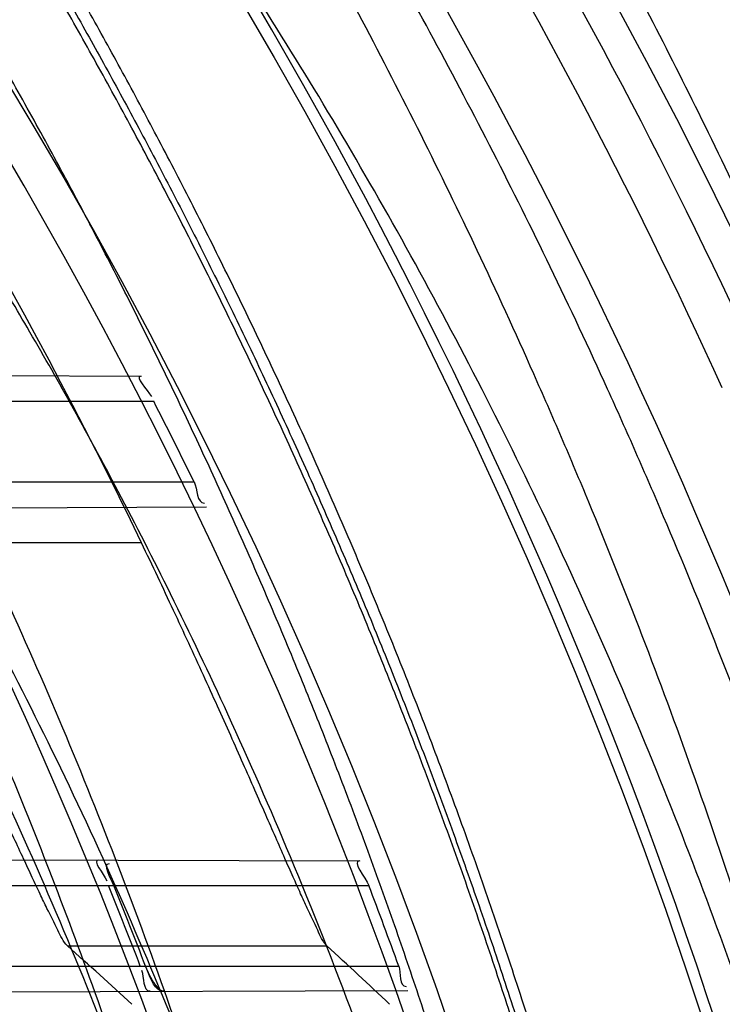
# Model space of a CAD drawing. Header units: millimetres. Extents: x 0 to 297, y 0 to 210.
# Tile 104 of 256: x 147.6167 to 147.6602, y 92.9767 to 93.0378. Entities that reach past the tile are written whole.
import ezdxf

# ---------------------------------------------------------------- set-up
doc = ezdxf.new("R2010")
doc.units = ezdxf.units.MM
doc.header["$LTSCALE"] = 16.335
doc.layers.get('0').update_dxf_attribs({"linetype": 'CONTINUOUS'})
for name, color, linetype in [('01_GLOBAL', 7, 'CONTINUOUS'), ('INTFCLR_1', 7, 'CONTINUOUS'), ('INTFCLR_144815', 7, 'CONTINUOUS')]:
    doc.layers.add(name, color=color, linetype=linetype)

msp = doc.modelspace()

# ---------------------------------------------------------------- linework, layer by layer
at = {"color": 7, "linetype": 'Continuous'}
msp.add_circle((148.0808034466, 92.1164639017), 1.9, dxfattribs=at)
at = {"color": 9, "linetype": 'Continuous'}
msp.add_arc((148.0808034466, 92.1164639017), 1.8756493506, 92.9674534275, 177.0325465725, dxfattribs=at)
at = {"layer": '01_GLOBAL', "color": 7, "linetype": 'Continuous'}
msp.add_circle((148.0808034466, 92.1164639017), 1.925, dxfattribs=at)
at = {"layer": 'INTFCLR_1', "color": 9, "linetype": 'Continuous'}
for p, q in [((147.5757210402, 93.0158355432), (147.6242184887, 93.0156662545)), ((147.577747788, 93.0141036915), (147.6249982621, 93.0141036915)), ((147.5807610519, 93.0091036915), (147.627493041, 93.0091036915)), ((147.5808430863, 93.0073897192), (147.6282655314, 93.0075552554)), ((147.5920777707, 92.98577844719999), (147.6377554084, 92.9856190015)), ((147.5936930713, 92.9841036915), (147.638314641, 92.9841036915)), ((147.5958847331, 92.9791036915), (147.6401661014, 92.9791036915)), ((147.5957520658, 92.9774417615), (147.6407252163, 92.9775987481))]:
    msp.add_line(p, q, dxfattribs=at)
at = {"layer": 'INTFCLR_1', "color": 7, "linetype": 'Continuous'}
msp.add_line((147.6247579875, 92.9785022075), (147.624487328, 92.9791036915), dxfattribs=at)
msp.add_lwpolyline([(147.6256116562, 92.9775459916), (147.6255782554, 92.97754874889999), (147.6255426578, 92.9775573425), (147.6255048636, 92.9775719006), (147.6254645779, 92.9775926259), (147.6254220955, 92.9776195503), (147.625378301, 92.97765228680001), (147.6253334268, 92.9776903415), (147.6252872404, 92.9777337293), (147.6252399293, 92.97778273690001), (147.6251917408, 92.9778370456), (147.6251424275, 92.97789672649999), (147.6250914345, 92.9779630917), (147.6250382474, 92.9780369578), (147.6249833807, 92.9781177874), (147.6249278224, 92.9782049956), (147.6248719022, 92.97829821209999), (147.6248152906, 92.97839738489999), (147.6247579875, 92.9785022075)], dxfattribs=at)
at = {"layer": 'INTFCLR_1', "color": 6, "linetype": 'Continuous'}
for centre, radius, start, end in [((147.3556636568, 92.8766036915), 0.3017258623, 270, 90.00000002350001), ((147.3556636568, 92.8766036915), 0.2867456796, 270, 90.00000002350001), ((147.3556864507, 92.8766066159), 0.302381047, 25.9877624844, 27.0465723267), ((147.3556862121, 92.876605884), 0.2873787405, 20.8954949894, 21.9664239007), ((147.3559949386, 92.8766059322), 0.2873916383, 20.894503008, 21.9653763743), ((147.3556858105, 92.8766056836), 0.302382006, 19.8140486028, 20.8243355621)]:
    msp.add_arc(centre, radius, start, end, dxfattribs=at)
at = {"layer": 'INTFCLR_1', "color": 9, "linetype": 'Continuous'}
for points, knots in [([(147.6239207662, 92.7833025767), (147.6245143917, 92.7849178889), (147.625677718, 92.78817961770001), (147.6278942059, 92.7947943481), (147.6314905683, 92.8066675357), (147.6348253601, 92.820603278), (147.6370274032, 92.8330582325), (147.637953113, 92.83941797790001), (147.6384308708, 92.8430963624), (147.6395335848, 92.8523310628), (147.6406793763, 92.8681102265), (147.6404956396, 92.88672685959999), (147.639629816, 92.89879125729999), (147.6390851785, 92.90436193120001), (147.6386841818, 92.9080669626), (147.6374452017, 92.918066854), (147.6346320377, 92.9340794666), (147.6305782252, 92.9497128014), (147.6276786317, 92.9589915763), (147.6265880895, 92.96231049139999), (147.6249290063, 92.96719941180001), (147.621186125, 92.9774204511), (147.6147225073, 92.99242174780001), (147.6073615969, 93.00659423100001), (147.6022300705, 93.01531748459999), (147.59983173, 93.0192005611), (147.598238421, 93.02173172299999), (147.5939293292, 93.0283886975), (147.5867086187, 93.03860548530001), (147.5766787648, 93.0510431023), (147.5681834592, 93.0603660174), (147.5622490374, 93.0663251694), (147.5589678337, 93.0694802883), (147.5544151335, 93.07373538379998), (147.5480427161, 93.0793069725), (147.541144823, 93.084712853), (147.5367712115, 93.0878231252), (147.5346401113, 93.08925308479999), (147.533241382, 93.0901520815), (147.5319885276, 93.09091746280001), (147.5308874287, 93.09154948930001), (147.5299491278, 93.09203983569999), (147.5291251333, 93.09242738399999), (147.5284918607, 93.0926304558), (147.5279419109, 93.0927747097), (147.5276450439, 93.0924128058), (147.5279068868, 93.09190500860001), (147.528285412, 93.09126392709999), (147.528982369, 93.0903782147), (147.5299093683, 93.0892868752), (147.53099579, 93.0880857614), (147.5321866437, 93.08680384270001), (147.5339471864, 93.0849402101), (147.5364529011, 93.0823207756), (147.5411298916, 93.0774130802), (147.546237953, 93.07190717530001), (147.5508912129, 93.0666447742), (147.5537675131, 93.0632984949), (147.5583927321, 93.0578052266), (147.5654736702, 93.0489031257), (147.5747566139, 93.03595157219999), (147.581475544, 93.0253784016), (147.5858745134, 93.0178524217), (147.5888592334, 93.01255911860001), (147.5940084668, 93.0028972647), (147.6008853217, 92.9883069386), (147.605629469, 92.9761424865), (147.6078360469, 92.9698354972)], [0, 0, 0, 0, 0.0103792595, 0.0208842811, 0.0420721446, 0.0851858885, 0.1071984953, 0.1183380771, 0.123943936, 0.1295693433, 0.1744299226, 0.2192388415, 0.2417237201, 0.2473597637, 0.2529962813, 0.2641993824, 0.3081295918, 0.3509327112, 0.3614952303, 0.3667582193, 0.3720021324, 0.3926323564, 0.4323913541, 0.4704239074, 0.4888657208, 0.4934194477, 0.497950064, 0.5069039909, 0.5412450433, 0.5733438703, 0.6032118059, 0.6172673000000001, 0.6240601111, 0.6306649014, 0.6548506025, 0.6750843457, 0.6834913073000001, 0.6872123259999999, 0.6905622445, 0.6935176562, 0.6960693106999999, 0.6982084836, 0.6999280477, 0.7014829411, 0.7024060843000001, 0.7029587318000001, 0.7038763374, 0.7054334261, 0.7076628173, 0.7105600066, 0.714112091, 0.7174145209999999, 0.7211168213, 0.7295725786, 0.7392778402, 0.7620040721, 0.7748640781, 0.7816422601, 0.7886165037, 0.8181744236, 0.8502177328, 0.884679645, 0.8936796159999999, 0.902792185, 0.9213283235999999, 0.9597006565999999, 1, 1, 1, 1]), ([(147.5311764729, 93.0916036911), (147.5318287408, 93.0916035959), (147.5336257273, 93.09064726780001), (147.5357695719, 93.0894825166), (147.5378575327, 93.08815416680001), (147.540022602, 93.08673125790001), (147.5444669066, 93.0836295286), (147.5514777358, 93.0782474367), (147.5579605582, 93.07269628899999), (147.5625922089, 93.06845780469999), (147.5659282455, 93.06531718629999), (147.5719597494, 93.05938825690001), (147.580595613, 93.0501132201), (147.5907946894, 93.0377377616), (147.5981414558, 93.0275676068), (147.6025258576, 93.02094069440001), (147.60414614, 93.0184223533), (147.6065841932, 93.01456039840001), (147.6117989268, 93.0058880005), (147.6192817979, 92.99179533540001), (147.6258568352, 92.9768697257), (147.6296645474, 92.9666988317), (147.6313517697, 92.961835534), (147.6324604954, 92.9585349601), (147.6354073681, 92.94931094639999), (147.6395285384, 92.9337676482), (147.6423901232, 92.91783829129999), (147.6436501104, 92.9078915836), (147.6440578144, 92.90420708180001), (147.6446115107, 92.8986677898), (147.6454917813, 92.88667134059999), (147.6456786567, 92.8681563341), (147.6445135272, 92.85246501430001), (147.6433925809, 92.8432832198), (147.6429068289, 92.8396251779), (147.6419655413, 92.8333000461), (147.6397259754, 92.82091051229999), (147.6363346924, 92.80705067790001), (147.6326792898, 92.79524665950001), (147.6304259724, 92.7886688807), (147.6292433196, 92.78542534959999), (147.6286398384, 92.7838190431)], [0, 0, 0, 0, 0.0056084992, 0.016622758, 0.0214510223, 0.0268121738, 0.0389184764, 0.0680276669, 0.1027789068, 0.1122614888, 0.1220107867, 0.1421735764, 0.1849752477, 0.2309092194, 0.2799812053, 0.2927645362, 0.2992310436, 0.3057293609, 0.3320345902, 0.3862266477, 0.4428037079, 0.4721337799, 0.479586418, 0.4870651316, 0.5020714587, 0.5628449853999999, 0.6251697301, 0.6410581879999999, 0.6490513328, 0.6570434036, 0.6889243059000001, 0.7524504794, 0.8160576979, 0.8240355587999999, 0.8319861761, 0.8477866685, 0.8790166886, 0.9402183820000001, 0.9703167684, 0.9852456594, 1, 1, 1, 1])]:
    msp.add_open_spline(points, degree=3, knots=knots, dxfattribs=at)
at = {"layer": 'INTFCLR_1', "color": 6, "linetype": 'Continuous'}
for points, knots in [([(147.5524190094, 93.0916036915), (147.5518087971, 93.0916036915), (147.5529114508, 93.08950324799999), (147.5538583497, 93.08834455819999), (147.5554058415, 93.0863113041), (147.5573153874, 93.0840115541), (147.5597564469, 93.0810765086), (147.5626098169, 93.0776680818), (147.5656703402, 93.073960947), (147.5686923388, 93.0702356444), (147.571505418, 93.0666872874), (147.5740879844, 93.06335701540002), (147.5764364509, 93.0602594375), (147.5785589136, 93.05739951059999), (147.5804701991, 93.0547707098), (147.5821890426, 93.05236174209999), (147.5837330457, 93.05015870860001), (147.5851142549, 93.0481557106), (147.5863481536, 93.04633959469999), (147.5874498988, 93.04469533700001), (147.5884368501, 93.0432038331), (147.5893145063, 93.04186262), (147.590301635, 93.0403384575), (147.5913416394, 93.03871140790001), (147.5924164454, 93.0370044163), (147.5934051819, 93.03541431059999), (147.5944675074, 93.0336832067), (147.5954727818, 93.0320194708), (147.5963989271, 93.0304656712), (147.5972040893, 93.0291000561), (147.5980924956, 93.0275744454), (147.5990691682, 93.0258742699), (147.6001439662, 93.02397450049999), (147.6013258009, 93.02184928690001), (147.6026254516, 93.0194658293), (147.6040567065, 93.016782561), (147.6056293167, 93.01375936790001), (147.6073520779, 93.0103498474), (147.6092357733, 93.0064972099), (147.6112959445, 93.00212210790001), (147.6135459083, 92.9971289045), (147.6159975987, 92.99139551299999), (147.6186600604, 92.9847751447), (147.621540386, 92.9770580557), (147.6245995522, 92.96806700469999), (147.6276353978, 92.9580497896), (147.6304347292, 92.9474285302), (147.6328479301, 92.9366846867), (147.6348548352, 92.9259114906), (147.6364550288, 92.91515159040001), (147.6376568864, 92.9044033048), (147.6384643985, 92.8936919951), (147.6388848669, 92.883007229), (147.638923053, 92.8723658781), (147.6385832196, 92.8617581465), (147.6378679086, 92.85118540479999), (147.6367790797, 92.8406561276), (147.6353146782, 92.8301491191), (147.6334744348, 92.81967840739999), (147.6312492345, 92.80922126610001), (147.6286373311, 92.7987909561), (147.6256726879, 92.7885321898), (147.6225298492, 92.77894344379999), (147.6194333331, 92.7704309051), (147.6165578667, 92.7631606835), (147.613914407, 92.756913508), (147.6114912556, 92.751504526), (147.6092772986, 92.74679278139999), (147.6072566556, 92.7426627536), (147.6054148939, 92.7390284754), (147.6037381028, 92.7358200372), (147.6022167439, 92.7329849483), (147.6008394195, 92.7304773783), (147.5995919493, 92.72825221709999), (147.5984619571, 92.7262722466), (147.5974378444, 92.724505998), (147.5965123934, 92.7229325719), (147.5956788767, 92.7215330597), (147.5947260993, 92.71995062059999), (147.5936842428, 92.71824390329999), (147.5924549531, 92.71626272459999), (147.5913949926, 92.7145809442), (147.5904087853, 92.71303704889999), (147.5895314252, 92.7116777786), (147.5885421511, 92.7101629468), (147.5874297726, 92.7084808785), (147.5861816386, 92.706620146), (147.5847816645, 92.7045655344), (147.5832139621, 92.7023025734), (147.5814607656, 92.69981828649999), (147.5795082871, 92.69710583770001), (147.5773377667, 92.6941536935), (147.5749300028, 92.69095159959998), (147.5722786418, 92.6875081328), (147.5693828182, 92.6838337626), (147.5662651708, 92.67997262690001), (147.5630841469, 92.6761093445), (147.5601062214, 92.67254834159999), (147.5575479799, 92.66947614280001), (147.5555504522, 92.6670757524), (147.5539276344, 92.6649548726), (147.5529496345, 92.6637602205), (147.5517963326, 92.66160369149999), (147.5524190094, 92.66160369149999)], [0, 0, 0, 0, 0.0038604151, 0.0075016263, 0.0124785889, 0.0188917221, 0.0268498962, 0.0364677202, 0.04706947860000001, 0.0572444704, 0.0668187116, 0.0757144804, 0.08390538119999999, 0.0914099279, 0.098245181, 0.1044667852, 0.1101313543, 0.1152642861, 0.1198589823, 0.1240215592, 0.1277856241, 0.1311734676, 0.1341617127, 0.1392736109, 0.1433897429, 0.1469230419, 0.1511192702, 0.1562389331, 0.1592204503, 0.1625628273, 0.1662680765, 0.1703891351, 0.1749670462, 0.1800766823, 0.185772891, 0.1921413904, 0.1993155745, 0.2073310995, 0.2163076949, 0.2264451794, 0.2379233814, 0.250953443, 0.2658909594, 0.2830621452, 0.3030578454, 0.3259639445, 0.3492662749, 0.372530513, 0.3956109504, 0.4185782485, 0.4413347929, 0.4640172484, 0.48651927, 0.5089682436, 0.5313242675, 0.553647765, 0.5759939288, 0.5982772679, 0.6207473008, 0.6432362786, 0.6658996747, 0.6887559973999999, 0.7107777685, 0.7297237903, 0.7460531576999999, 0.7602331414, 0.7726347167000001, 0.7835467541, 0.7931663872, 0.8017211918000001, 0.8093215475, 0.8160683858, 0.8220758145, 0.8274205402, 0.8322066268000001, 0.8364980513, 0.8403368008, 0.8437547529, 0.8468031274, 0.8520223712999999, 0.8564046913, 0.8615533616, 0.8645986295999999, 0.8679945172, 0.8717882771, 0.8760445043, 0.8807522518, 0.8859628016, 0.8917731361, 0.8981681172, 0.9051985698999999, 0.9129160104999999, 0.9213486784, 0.9305434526, 0.9404096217, 0.9509435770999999, 0.9619432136, 0.9720502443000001, 0.9803711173, 0.9870628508, 0.9922716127, 0.99606073, 1, 1, 1, 1]), ([(147.5524190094, 92.66160369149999), (147.5531143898, 92.66160369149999), (147.5543203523, 92.6624163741), (147.5561744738, 92.6635325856), (147.5583002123, 92.66507723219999), (147.560928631, 92.6670898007), (147.5640582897, 92.6696593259), (147.5675074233, 92.6726544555), (147.5710070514, 92.6758564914), (147.574310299, 92.6790215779), (147.5773371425, 92.6820373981), (147.5800923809, 92.6848835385), (147.5825889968, 92.6875456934), (147.5848455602, 92.6900206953), (147.5868773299, 92.69230773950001), (147.5887011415, 92.69440843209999), (147.5903405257, 92.6963368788), (147.5918089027, 92.69809721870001), (147.59312239, 92.69969855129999), (147.5942950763, 92.7011505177), (147.5953447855, 92.7024683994), (147.5962981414, 92.7036803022), (147.5972372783, 92.7048876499), (147.5982377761, 92.70618954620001), (147.5992999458, 92.7075906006), (147.6003509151, 92.70899661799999), (147.6013832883, 92.71039607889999), (147.6024574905, 92.7118722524), (147.6036466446, 92.7135309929), (147.6049757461, 92.71541616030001), (147.6064609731, 92.7175638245), (147.6081179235, 92.7200131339), (147.6099603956, 92.72280467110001), (147.6120026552, 92.725988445), (147.6142665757, 92.7296344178), (147.6167734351, 92.73382309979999), (147.6195429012, 92.73865281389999), (147.6225956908, 92.7442536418), (147.6259494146, 92.7507780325), (147.6296263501, 92.7584542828), (147.6335547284, 92.7673916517), (147.6374822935, 92.777309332), (147.6411546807, 92.7877658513), (147.6444163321, 92.7983650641), (147.6472390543, 92.8090034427), (147.6496322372, 92.81966957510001), (147.6515947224, 92.830307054), (147.6531423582, 92.84094476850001), (147.6542785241, 92.8515373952), (147.6550140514, 92.86210180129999), (147.655355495, 92.8726275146), (147.6553083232, 92.8831163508), (147.6548760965, 92.8935745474), (147.6540611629, 92.9039954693), (147.6528633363, 92.9143835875), (147.6512816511, 92.9247373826), (147.649316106, 92.935041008), (147.6469588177, 92.94531754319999), (147.6442058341, 92.9555541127), (147.6410435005, 92.9657625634), (147.6374805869, 92.97589100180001), (147.6336594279, 92.98555735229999), (147.6298256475, 92.9943126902), (147.6262354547, 93.0018480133), (147.6229615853, 93.0082575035), (147.6199846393, 93.0137592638), (147.617284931, 93.01850609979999), (147.6148405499, 93.0226260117), (147.6126315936, 93.0262165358), (147.6106351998, 93.029359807), (147.6088346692, 93.032115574), (147.6072125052, 93.0345383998), (147.6057564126, 93.0366668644), (147.6044486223, 93.0385420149), (147.6032796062, 93.0401903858), (147.6022307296, 93.04164776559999), (147.6012884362, 93.0429399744), (147.6003875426, 93.0441606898), (147.599451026, 93.0454152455), (147.5984191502, 93.0467800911), (147.5973563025, 93.048166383), (147.5962900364, 93.04953808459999), (147.5952102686, 93.0509094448), (147.5940251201, 93.0523937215), (147.5927013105, 93.0540257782), (147.5912185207, 93.05582248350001), (147.5895625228, 93.05779146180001), (147.5877136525, 93.05994306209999), (147.5856554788, 93.0622827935), (147.583366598, 93.0648176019), (147.5808303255, 93.0675463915), (147.5780323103, 93.07046241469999), (147.5749547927, 93.0735545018), (147.5715984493, 93.0767954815), (147.5680191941, 93.0800963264), (147.5644644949, 93.08320501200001), (147.5612102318, 93.085894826), (147.5584715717, 93.08800309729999), (147.5562664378, 93.089614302), (147.5543599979, 93.09076625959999), (147.5531273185, 93.0916036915), (147.5524190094, 93.0916036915)], [0, 0, 0, 0, 0.0042187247, 0.0081401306, 0.0133978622, 0.0200459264, 0.0282638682, 0.0379443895, 0.0477615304, 0.05703690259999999, 0.0656973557, 0.0736821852, 0.0810680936, 0.0878383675, 0.0940009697, 0.0996271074, 0.1047154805, 0.1093563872, 0.1135342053, 0.1172803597, 0.1206792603, 0.1237557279, 0.1266349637, 0.1299589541, 0.1337168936, 0.1373013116, 0.1406085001, 0.1442672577, 0.148377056, 0.1529904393, 0.1582606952, 0.164218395, 0.1709303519, 0.1785521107, 0.1871652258, 0.1969659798, 0.2081658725, 0.2209392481, 0.2356613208, 0.2526660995, 0.2725685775, 0.2948769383, 0.3173640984, 0.3397873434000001, 0.3621386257, 0.3841211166, 0.4060891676, 0.4277469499, 0.4493218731, 0.470705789, 0.4919793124, 0.5131981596, 0.5343255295, 0.5554668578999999, 0.5765984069, 0.5977513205, 0.6189954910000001, 0.6402209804, 0.6617015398, 0.6832900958, 0.7050415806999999, 0.7268239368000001, 0.7463339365, 0.7630160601, 0.7774553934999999, 0.7899931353, 0.8009638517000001, 0.8105830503, 0.8190545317, 0.8265380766, 0.8331730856, 0.8390248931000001, 0.8442268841, 0.8488182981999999, 0.8528943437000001, 0.8564866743, 0.8597116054, 0.8625968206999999, 0.8656908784, 0.8692094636, 0.8729771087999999, 0.8762884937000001, 0.879749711, 0.8835661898, 0.8878115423, 0.8924986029, 0.8976989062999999, 0.9034198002, 0.9097088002, 0.9166034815, 0.9241390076, 0.9323094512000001, 0.9411199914, 0.9506041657, 0.9606137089, 0.9706541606, 0.9792553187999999, 0.9862062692, 0.9916647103, 0.9957028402, 1, 1, 1, 1])]:
    msp.add_open_spline(points, degree=3, knots=knots, dxfattribs=at)
for points in [[(147.6242184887, 93.0156662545), (147.6237450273, 93.0156679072), (147.6246349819, 93.01481579), (147.6248502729, 93.0143941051)], [(147.627493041, 93.0091036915), (147.6277069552, 93.0086648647), (147.6276530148, 93.0077886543), (147.6281412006, 93.0077903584)], [(147.6215869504, 92.98567544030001), (147.6211265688, 92.9856770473), (147.6219154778, 92.9848152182), (147.6220876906, 92.9843882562)], [(147.6225248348, 92.9841036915), (147.6223511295, 92.9845343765), (147.6217834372, 92.98547068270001), (147.6222478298, 92.9854690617)], [(147.6377554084, 92.9856190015), (147.6372170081, 92.9856208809), (147.6381232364, 92.98460692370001), (147.638314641, 92.9841036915)], [(147.6401661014, 92.9791036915), (147.6403185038, 92.9786807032), (147.6401803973, 92.9778355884), (147.6406300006, 92.97783715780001)], [(147.6247790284, 92.97754308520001), (147.6243165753, 92.97754147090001), (147.6244330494, 92.9784009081), (147.6242681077, 92.9788329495)]]:
    msp.add_open_spline(points, degree=3, dxfattribs=at)
at = {"layer": 'INTFCLR_1', "color": 7, "linetype": 'Continuous'}
msp.add_open_spline([(147.6256116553, 92.97754599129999), (147.6250762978, 92.9775438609), (147.6248026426, 92.9783027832), (147.6246119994, 92.97880305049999)], degree=3, dxfattribs=at)
at = {"layer": 'INTFCLR_144815', "color": 9, "linetype": 'Continuous'}
for p, q in [((147.6242441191, 93.00532780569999), (147.6074974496, 93.00532780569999)), ((147.6196580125, 92.98036206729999), (147.6357226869, 92.98036206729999))]:
    msp.add_line(p, q, dxfattribs=at)
at = {"layer": 'INTFCLR_144815', "color": 6, "linetype": 'Continuous'}
for radius in [0.3190566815, 0.3040475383]:
    msp.add_circle((147.3556636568, 92.8766036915), radius, dxfattribs=at)
for radius, start, end in [(0.4398395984, 313.9937911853, 154.5150993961), (0.2978344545, 25.6072723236, 64.3927276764), (0.3391361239, 316.9838592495, 43.0161407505), (0.3344853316, 24.4282423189, 38.31805207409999)]:
    msp.add_arc((147.3556636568, 92.8766036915), radius, start, end, dxfattribs=at)
at = {"layer": 'INTFCLR_144815', "color": 9, "linetype": 'Continuous'}
for centre, radius, start, end in [((147.3556654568, 92.8766045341), 0.3681088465, 16.8926739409, 54.09645665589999), ((147.3556636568, 92.87660369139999), 0.3298406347, 314.0862202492, 45.9137797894), ((147.3556636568, 92.8766036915), 0.3198467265, 314.0319604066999, 45.9680396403), ((147.3556636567, 92.87660369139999), 0.3636235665, 24.6002115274, 38.16750630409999), ((147.3556636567, 92.87660369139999), 0.3621400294, 24.6026704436, 38.1640956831), ((147.3556636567, 92.87660369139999), 0.337174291, 24.5770200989, 38.17193960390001)]:
    msp.add_arc(centre, radius, start, end, dxfattribs=at)
at = {"layer": 'INTFCLR_144815', "color": 6, "linetype": 'Continuous'}
for centre, major_axis, ratio, start_param, end_param in [((147.3556636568, 92.4538146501), (0, 0.6345059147), 0.7456587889, -0.6021168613, -0.5919499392), ((147.3556636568, 92.4358274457), (0, 0.6615004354), 0.7456587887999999, -0.6133947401, -0.6038052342)]:
    msp.add_ellipse(centre, major_axis=major_axis, ratio=ratio, start_param=start_param, end_param=end_param, dxfattribs=at)
for points, knots in [([(147.6577759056, 92.87660369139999), (147.6577759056, 92.87817500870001), (147.6577525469, 92.88131803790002), (147.6576474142, 92.88603238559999), (147.6574721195, 92.8907467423), (147.6572265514, 92.8954611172), (147.656910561, 92.9001754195), (147.656523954, 92.904889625), (147.6560665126, 92.90960350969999), (147.6555379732, 92.9143169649), (147.6549380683, 92.91902960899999), (147.6542664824, 92.923741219), (147.6535229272, 92.9284511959), (147.6527070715, 92.93315910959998), (147.6518186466, 92.93786409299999), (147.6508573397, 92.9425655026), (147.6498229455, 92.9472621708), (147.6487152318, 92.95195313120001), (147.6475341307, 92.9566368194), (147.6462795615, 92.96131189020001), (147.64495167, 92.965976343), (147.6435506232, 92.97062836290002), (147.6420768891, 92.97526542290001), (147.6405310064, 92.97988513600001), (147.6389138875, 92.98448439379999), (147.6372266, 92.9890601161), (147.6354706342, 92.99360858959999), (147.6336477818, 92.99812590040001), (147.6317603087, 93.00260760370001), (147.6298109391, 93.0070488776), (147.6278029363, 93.0114444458), (147.6257401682, 93.0157885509), (147.62362715, 93.0200749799), (147.621469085, 93.0242970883), (147.6192719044, 93.0284478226), (147.6170422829, 93.0325197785), (147.6147876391, 93.03650527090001), (147.6125161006, 93.0403964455), (147.6102364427, 93.04418540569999), (147.6079579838, 93.04786437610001), (147.6056904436, 93.05142588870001), (147.603443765, 93.05486297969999), (147.6012279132, 93.0581693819), (147.5990526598, 93.06133970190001), (147.5969273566, 93.0643695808), (147.5948607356, 93.06725579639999), (147.5928607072, 93.069996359), (147.5909342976, 93.07259041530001), (147.5890876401, 93.0750381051), (147.5873260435, 93.0773403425), (147.5856536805, 93.07949911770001), (147.5840734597, 93.0815175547), (147.5825868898, 93.0834000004), (147.5811945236, 93.0851514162), (147.5798962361, 93.08677702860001), (147.578691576, 93.08828191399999), (147.577579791, 93.08967101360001), (147.5765599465, 93.0909489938), (147.57563099, 93.0921203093), (147.5747919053, 93.09318871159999), (147.5740415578, 93.0941585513), (147.5733789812, 93.0950309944), (147.5728023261, 93.0958162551), (147.5723120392, 93.096495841), (147.5718077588, 93.09728362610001), (147.5713359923, 93.09785424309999), (147.5710071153, 93.09909758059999), (147.5713403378, 93.0991036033)], [0, 0, 0, 0, 0.0193233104, 0.0386508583, 0.0579871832, 0.0773361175, 0.09670245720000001, 0.1160893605, 0.1355016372, 0.1549417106, 0.174414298, 0.1939209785, 0.2134662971, 0.2330504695, 0.2526773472, 0.2723461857, 0.2920601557, 0.3118166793, 0.3316176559, 0.3514587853, 0.371340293, 0.3912557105, 0.4112029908, 0.4311730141, 0.4511607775, 0.4711544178, 0.4911445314, 0.5111169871, 0.5310562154, 0.5509444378, 0.5707608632, 0.5904818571, 0.6100808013, 0.6295279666, 0.6487906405, 0.6678329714, 0.6866163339, 0.7050996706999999, 0.7232399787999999, 0.7409930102, 0.7583142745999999, 0.7751600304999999, 0.7914883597, 0.8072603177, 0.8224409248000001, 0.8370001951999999, 0.8509135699, 0.8641629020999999, 0.8767346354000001, 0.8886194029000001, 0.8998117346, 0.9103161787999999, 0.9201431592, 0.929309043, 0.9378311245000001, 0.9457272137, 0.9530145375, 0.9597112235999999, 0.9658341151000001, 0.9713985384, 0.9764187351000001, 0.9809091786, 0.9848838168, 0.9883571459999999, 0.9913427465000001, 0.9959015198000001, 1, 1, 1, 1]), ([(147.5784687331, 92.65410377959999), (147.5781248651, 92.65411009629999), (147.5784667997, 92.6553861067), (147.5789335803, 92.6559818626), (147.5794381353, 92.656793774), (147.5799269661, 92.65749477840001), (147.5805020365, 92.6583039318), (147.581162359, 92.6592026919), (147.5819099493, 92.66020143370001), (147.5827456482, 92.66130133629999), (147.5836709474, 92.66250732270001), (147.5846879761, 92.6638247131), (147.5857985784, 92.6652591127), (147.5870029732, 92.6668144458), (147.5882990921, 92.66849222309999), (147.5896836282, 92.6702928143), (147.5911548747, 92.6722190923), (147.5927145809, 92.6742789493), (147.5943650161, 92.6764816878), (147.596103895, 92.67883130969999), (147.5979255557, 92.6813277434), (147.599823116, 92.6839695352), (147.6017910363, 92.68675738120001), (147.6038223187, 92.689690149), (147.6059091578, 92.6927656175), (147.6080430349, 92.6959804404), (147.610214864, 92.6993301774), (147.6124151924, 92.7028094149), (147.6146343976, 92.70641190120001), (147.6168628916, 92.71013072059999), (147.6190913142, 92.71395848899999), (147.6213106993, 92.7178875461), (147.6235126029, 92.7219101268), (147.6256891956, 92.72601851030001), (147.6278333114, 92.73020512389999), (147.6299384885, 92.73446266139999), (147.631998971, 92.73878415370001), (147.6340096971, 92.7431630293), (147.635966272, 92.7475931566), (147.6378649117, 92.7520688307), (147.6397023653, 92.75658470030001), (147.6414762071, 92.7611366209), (147.6431808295, 92.76571122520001), (147.6448144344, 92.7703031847), (147.6463777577, 92.7749136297), (147.6478725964, 92.77954824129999), (147.6492992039, 92.7842086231), (147.6506556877, 92.7888890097), (147.651941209, 92.79358669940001), (147.653154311, 92.79829575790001), (147.6542942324, 92.8030117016), (147.6553612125, 92.8077336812), (147.656355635, 92.81246156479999), (147.6572778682, 92.8171953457), (147.6581281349, 92.82193449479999), (147.6589065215, 92.8266777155), (147.6596131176, 92.831423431), (147.6602481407, 92.8361706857), (147.6608118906, 92.84091921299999), (147.6613046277, 92.8456686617), (147.6617265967, 92.8504187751), (147.6620780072, 92.8551692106), (147.6623590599, 92.8599199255), (147.662569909, 92.86467073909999), (147.6627106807, 92.8694216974), (147.6627814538, 92.87417265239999), (147.6627822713, 92.87892366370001), (147.6627131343, 92.88367460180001), (147.6625740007, 92.8884255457), (147.6623647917, 92.8931763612), (147.6620853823, 92.8979270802), (147.6617356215, 92.9026774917), (147.6613153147, 92.90742751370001), (147.6608242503, 92.91217686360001), (147.6602621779, 92.9169253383), (147.6596288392, 92.921672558), (147.6589239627, 92.9264180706), (147.6581472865, 92.93116125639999), (147.6572985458, 92.9359014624), (147.6563774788, 92.9406379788), (147.6553839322, 92.9453695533), (147.654317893, 92.950094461), (147.6531794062, 92.9548110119), (147.6519684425, 92.9595180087), (147.6506848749, 92.96421469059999), (147.6493287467, 92.9688997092), (147.6479004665, 92.97357066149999), (147.6464007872, 92.97822446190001), (147.6448306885, 92.98285783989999), (147.6431912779, 92.987467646), (147.6414839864, 92.9920503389), (147.6397106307, 92.9966019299), (147.6378734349, 93.00111803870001), (147.6359750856, 93.0055938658), (147.6340187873, 93.01002417), (147.6320083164, 93.01440325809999), (147.6299480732, 93.0187249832), (147.6278431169, 93.02298277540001), (147.6256991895, 93.02716968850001), (147.623522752, 93.0312784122), (147.6213209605, 93.0353013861), (147.6191016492, 93.0392308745), (147.6168732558, 93.0430591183), (147.6146447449, 93.04677845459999), (147.6124254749, 93.0503814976), (147.6102250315, 93.0538613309), (147.6080530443, 93.0572116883), (147.6059189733, 93.0604271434), (147.6038319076, 93.0635032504), (147.6018003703, 93.06643665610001), (147.5998321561, 93.0692251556), (147.5979341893, 93.0718677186), (147.5961124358, 93.07436445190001), (147.5943718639, 93.076716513), (147.5927164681, 93.07892596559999), (147.5911492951, 93.0809956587), (147.5896725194, 93.0829290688), (147.5882875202, 93.0847301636), (147.5869950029, 93.086403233), (147.5857951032, 93.08795275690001), (147.5846874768, 93.08938331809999), (147.5836714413, 93.09069941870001), (147.5827460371, 93.0919055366), (147.5819101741, 93.0930056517), (147.5811625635, 93.0940044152), (147.5805021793, 93.0949032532), (147.57992705, 93.09571248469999), (147.5794381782, 93.0964135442), (147.5789336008, 93.0972254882), (147.5784668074, 93.0978212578), (147.578124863, 93.0990972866), (147.5784687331, 93.0991036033)], [0, 0, 0, 0, 0.0021236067, 0.0044659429, 0.005996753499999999, 0.007775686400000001, 0.0098091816, 0.0121043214, 0.0146687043, 0.0175100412, 0.0206343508, 0.0240542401, 0.0277864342, 0.0318356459, 0.0362005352, 0.040877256, 0.0458603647, 0.0511668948, 0.0568307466, 0.06285557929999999, 0.0692156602, 0.07591263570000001, 0.0829392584, 0.09028590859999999, 0.0979403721, 0.1058876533, 0.114110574, 0.1225900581, 0.1313055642, 0.140235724, 0.1493588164, 0.1586532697, 0.1680981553, 0.1776734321, 0.1873601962, 0.1971407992, 0.2069991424, 0.2169205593, 0.2268918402, 0.236901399, 0.2469387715, 0.256994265, 0.2670652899, 0.2770813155, 0.2870874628, 0.2971238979, 0.3071487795, 0.3171804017, 0.3272115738, 0.3372204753, 0.347205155, 0.3571681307, 0.3671107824, 0.3770356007, 0.3869457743, 0.396839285, 0.4067137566, 0.4165706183, 0.4264117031, 0.436238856, 0.4460529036, 0.4558561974, 0.465649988, 0.4754369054, 0.4852183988, 0.4949970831, 0.5047743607, 0.514552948, 0.5243342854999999, 0.5341210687, 0.5439147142, 0.5537177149, 0.5635313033, 0.5733577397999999, 0.5831983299, 0.5930548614, 0.6029285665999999, 0.6128203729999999, 0.6227310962, 0.6326618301, 0.642613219, 0.6525827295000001, 0.6625684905, 0.6725713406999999, 0.6825918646, 0.692631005, 0.7026858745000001, 0.7127502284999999, 0.7228203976, 0.7328919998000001, 0.7429592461, 0.7530154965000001, 0.7630529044, 0.7730624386, 0.783033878, 0.7929554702, 0.8028140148, 0.8125949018, 0.8222819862, 0.8318577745, 0.8413032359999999, 0.8505983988, 0.8597223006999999, 0.868653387, 0.8773699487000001, 0.8858505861, 0.894074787, 0.9020233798, 0.9096791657, 0.9170272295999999, 0.9240552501, 0.9307537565, 0.9371162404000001, 0.9431389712, 0.9488208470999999, 0.9541629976, 0.959168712, 0.963842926, 0.9681919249, 0.9722229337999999, 0.9759438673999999, 0.9793632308, 0.9824892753, 0.9853304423, 0.9878949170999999, 0.9901903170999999, 0.992224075, 0.994003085, 0.9955339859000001, 0.9978763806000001, 1, 1, 1, 1]), ([(147.5574681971, 93.0916036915), (147.5570375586, 93.0916036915), (147.5576723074, 93.09011703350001), (147.5583358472, 93.0892847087), (147.5593498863, 93.0878668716), (147.5606285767, 93.08627411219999), (147.5622364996, 93.0842911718), (147.5641604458, 93.08196461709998), (147.5664090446, 93.0792472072), (147.5690057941, 93.07608910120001), (147.571947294, 93.07245933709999), (147.575225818, 93.0683255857), (147.5788235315, 93.0636601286), (147.5826928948, 93.0584672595), (147.586796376, 93.0527337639), (147.5910592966, 93.0464979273), (147.595423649, 93.0397776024), (147.5998100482, 93.03263197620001), (147.6041573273, 93.0251029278), (147.6084000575, 93.0172542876), (147.6124915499, 93.0091318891), (147.616386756, 93.0007937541), (147.6200588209, 92.9922750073), (147.6234808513, 92.9836236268), (147.6266405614, 92.9748635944), (147.6295258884, 92.9660277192), (147.6321308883, 92.9571387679), (147.6344555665, 92.9482068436), (147.6364948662, 92.939264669), (147.638256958, 92.9302947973), (147.6397385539, 92.92133242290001), (147.64094633, 92.9123580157), (147.6418802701, 92.9033999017), (147.6425442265, 92.8944514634), (147.6429407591, 92.88552087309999), (147.6430286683, 92.87957398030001), (147.6430286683, 92.8766036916)], [0, 0, 0, 0, 0.0054582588, 0.0104886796, 0.0173326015, 0.0261201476, 0.0369214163, 0.0494932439, 0.0644526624, 0.0816039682, 0.1013229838, 0.1236661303, 0.1484759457, 0.1759938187, 0.2057431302, 0.2378352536, 0.2717270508, 0.3072978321, 0.3440954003, 0.3819077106, 0.4203669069, 0.459352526, 0.498537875, 0.5379266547, 0.5772553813, 0.6165531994, 0.6557211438, 0.6946413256, 0.7335171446, 0.7719534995, 0.810488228, 0.8486376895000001, 0.8867107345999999, 0.9246290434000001, 0.9623521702, 1, 1, 1, 1]), ([(147.5857237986, 93.0916036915), (147.5853758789, 93.0916036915), (147.5856994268, 93.09031299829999), (147.5861425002, 93.0896962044), (147.5866231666, 93.08886737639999), (147.5870888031, 93.0881506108), (147.587636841, 93.0873240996), (147.5882660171, 93.08640637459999), (147.5889780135, 93.08538740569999), (147.5897734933, 93.08426604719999), (147.590653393, 93.08303795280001), (147.5916183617, 93.0816995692), (147.592668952, 93.0802468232), (147.5938053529, 93.07867577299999), (147.5950274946, 93.076982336), (147.5963347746, 93.0751626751), (147.5977261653, 93.0732130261), (147.5991999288, 93.0711300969), (147.6007536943, 93.06891097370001), (147.6023842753, 93.0665534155), (147.6040876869, 93.06405588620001), (147.605859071, 93.0614177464), (147.6076927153, 93.05863933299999), (147.6095821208, 93.05572198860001), (147.6115200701, 93.0526681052), (147.6134987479, 93.04948109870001), (147.6155098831, 93.0461653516), (147.6175449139, 93.0427261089), (147.6195951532, 93.0391693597), (147.6216519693, 93.0355016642), (147.6237069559, 93.0317299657), (147.6257520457, 93.0278614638), (147.6277796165, 93.02390347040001), (147.6297825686, 93.0198632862), (147.6317543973, 93.01574804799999), (147.633689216, 93.01156464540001), (147.635581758, 93.0073196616), (147.6374273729, 93.0030193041), (147.6392219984, 92.99866937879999), (147.6409621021, 92.9942753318), (147.6426447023, 92.9898420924), (147.6442672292, 92.9853743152), (147.6458276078, 92.98087605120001), (147.6473240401, 92.9763512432), (147.6487551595, 92.9718031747), (147.6501197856, 92.9672351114), (147.6514170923, 92.9626496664), (147.6526463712, 92.958049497), (147.6538071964, 92.9534366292), (147.6548992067, 92.948813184), (147.6559222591, 92.944180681), (147.6568762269, 92.9395408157), (147.6577611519, 92.9348946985), (147.6585770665, 92.9302436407), (147.6593241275, 92.92558837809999), (147.6600024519, 92.92092994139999), (147.6606122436, 92.91626881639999), (147.6611536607, 92.9116057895), (147.6616269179, 92.90694109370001), (147.662032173, 92.9022753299), (147.6623696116, 92.897608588), (147.6626393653, 92.8929413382), (147.6628415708, 92.8882735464), (147.6629763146, 92.88360558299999), (147.6630436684, 92.8789373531), (147.6630436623, 92.8742691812), (147.6629762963, 92.8696009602), (147.6628415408, 92.8649330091), (147.662639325, 92.8602652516), (147.6623695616, 92.85559802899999), (147.6620321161, 92.85093134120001), (147.6616268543, 92.84626561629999), (147.6611535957, 92.84160099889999), (147.6606121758, 92.8369380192), (147.6600023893, 92.8322769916), (147.659324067, 92.8276186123), (147.6585770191, 92.82296346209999), (147.6577611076, 92.8183124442), (147.6568762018, 92.81366644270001), (147.6559222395, 92.80902661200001), (147.6548992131, 92.8043942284), (147.6538072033, 92.79977078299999), (147.6526464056, 92.79515801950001), (147.6514171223, 92.79055782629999), (147.6501198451, 92.7859724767), (147.6487552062, 92.7814043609), (147.6473241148, 92.7768563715), (147.6458276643, 92.77233149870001), (147.6442673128, 92.76783330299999), (147.6426447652, 92.76336546), (147.6409621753, 92.7589322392), (147.6392220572, 92.7545381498), (147.6374274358, 92.7501882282), (147.6355818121, 92.7458878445), (147.6336892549, 92.7416428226), (147.6317544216, 92.73745938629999), (147.6297825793, 92.7333441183), (147.6277796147, 92.7293039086), (147.6257520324, 92.7253458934), (147.6237069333, 92.7214773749), (147.6216519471, 92.71770567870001), (147.6195951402, 92.7140380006), (147.6175449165, 92.7104812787), (147.6155099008, 92.70704206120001), (147.613498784, 92.7037263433), (147.6115201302, 92.7005393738), (147.6095822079, 92.69748553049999), (147.6076928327, 92.6945682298), (147.6058592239, 92.6917898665), (147.6040878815, 92.68915178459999), (147.6023844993, 92.6866542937), (147.6007539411, 92.684296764), (147.5992001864, 92.68207765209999), (147.5977264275, 92.6799947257), (147.5963350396, 92.67804507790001), (147.5950277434, 92.6762253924), (147.5938055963, 92.6745319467), (147.5926691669, 92.6729608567), (147.5916185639, 92.67150809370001), (147.5906535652, 92.67016966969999), (147.5897736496, 92.6689415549), (147.5889781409, 92.6678201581), (147.5882661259, 92.6668011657), (147.5876369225, 92.6658834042), (147.5870888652, 92.6650568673), (147.5866232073, 92.664340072), (147.5861425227, 92.6635112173), (147.585699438, 92.66289440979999), (147.5853758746, 92.66160369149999), (147.5857237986, 92.66160369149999)], [0, 0, 0, 0, 0.0022415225, 0.0046949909, 0.0062948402, 0.0081515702, 0.0102713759, 0.0126610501, 0.0153273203, 0.0182777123, 0.0215194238, 0.0250604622, 0.0289080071, 0.0330699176, 0.0375525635, 0.0423627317, 0.0475050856, 0.0529841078, 0.05880161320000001, 0.0649581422, 0.07145189, 0.07827835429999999, 0.08543053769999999, 0.0928988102, 0.1006709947, 0.1087324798, 0.1170666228, 0.1256550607, 0.1344781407, 0.1435153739, 0.1527460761, 0.1621498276, 0.1717063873, 0.1813963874, 0.1912015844, 0.2011049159, 0.2110906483, 0.2211444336, 0.2312534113, 0.241406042, 0.2515916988, 0.2618021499, 0.2720286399, 0.2822654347, 0.2925056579, 0.3027455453, 0.312979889, 0.3232065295, 0.3334216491, 0.3436244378, 0.3538122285, 0.3639852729, 0.3741416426, 0.3842825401, 0.3944068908, 0.4045165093, 0.4146106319, 0.4246916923, 0.4347594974, 0.444816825, 0.4548636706, 0.4649030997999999, 0.474935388, 0.4849637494, 0.494988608, 0.5050132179, 0.5150380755, 0.5250663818, 0.5350986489, 0.5451379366, 0.5551847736, 0.565241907, 0.5753096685, 0.5853904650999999, 0.5954845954, 0.6055938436, 0.615718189, 0.6258587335, 0.636015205, 0.6461877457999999, 0.6563757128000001, 0.6665780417, 0.6767934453, 0.6870195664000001, 0.6972543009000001, 0.7074936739, 0.7177343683, 0.7279706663, 0.7381976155, 0.7484076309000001, 0.7585937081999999, 0.7687462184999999, 0.7788551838, 0.7889090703, 0.7988948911, 0.808798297, 0.8186035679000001, 0.82829363, 0.8378502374, 0.8472540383, 0.8564847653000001, 0.8655219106, 0.8743449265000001, 0.8829333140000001, 0.8912673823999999, 0.8993287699, 0.9071008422, 0.9145690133, 0.9217210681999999, 0.9285473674, 0.9350409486, 0.9411974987, 0.9470149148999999, 0.9524939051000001, 0.9576363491, 0.9624464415, 0.9669292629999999, 0.9710911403, 0.9749388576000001, 0.9784798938, 0.9817217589, 0.9846721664, 0.9873385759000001, 0.9897282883, 0.9918482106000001, 0.9937049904, 0.9953049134, 0.9977584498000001, 1, 1, 1, 1]), ([(147.6636860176, 92.87660369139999), (147.6636860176, 92.8782804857), (147.6636600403, 92.8816344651), (147.6635431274, 92.88666501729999), (147.6633482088, 92.89169513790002), (147.6630751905, 92.89672457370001), (147.6627239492, 92.9017529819), (147.6622943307, 92.9067800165), (147.6617861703, 92.9118051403), (147.6611992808, 92.9168278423), (147.6605334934, 92.9218473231), (147.6597886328, 92.9268628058), (147.6589645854, 92.93187312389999), (147.6580612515, 92.9368771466), (147.6570786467, 92.9418732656), (147.6560168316, 92.9468598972), (147.654876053, 92.95183488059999), (147.6536566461, 92.9567960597), (147.6523592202, 92.9617406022), (147.6509845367, 92.96666563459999), (147.6495337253, 92.97156755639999), (147.6480081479, 92.97644266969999), (147.6464096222, 92.98128656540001), (147.6447403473, 92.9860945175), (147.6430030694, 92.99086114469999), (147.6412010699, 92.9955806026), (147.6393382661, 93.0002464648), (147.6374192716, 93.00485172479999), (147.6354494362, 93.00938884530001), (147.633434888, 93.01384978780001), (147.6313825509, 93.0182260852), (147.629300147, 93.02250892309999), (147.6271961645, 93.0266892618), (147.6250797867, 93.0307579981), (147.6229607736, 93.03470617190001), (147.6208493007, 93.03852519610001), (147.6187557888, 93.0422070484), (147.6166906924, 93.04574449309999), (147.6146642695, 93.0491312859), (147.612686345, 93.0523623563), (147.6107660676, 93.0554339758), (147.6089118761, 93.0583435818), (147.6071314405, 93.06108967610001), (147.6054316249, 93.0636717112), (147.6038179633, 93.06609072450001), (147.6022945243, 93.06834936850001), (147.6008639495, 93.0704517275), (147.599527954, 93.0724025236), (147.5982875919, 93.07420671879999), (147.5971433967, 93.07586935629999), (147.5960957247, 93.0773950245), (147.5951440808, 93.07878911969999), (147.594289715, 93.08005332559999), (147.5935275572, 93.0811998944), (147.5928718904, 93.0822063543), (147.5921312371, 93.08338835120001), (147.5915370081, 93.0843794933), (147.5904287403, 93.08650095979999), (147.5910646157, 93.0865120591)], [0, 0, 0, 0, 0.0222607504, 0.0445259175, 0.0667999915, 0.0890869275, 0.1113912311, 0.1337160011, 0.1560653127, 0.1784412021, 0.2008472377, 0.2232837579, 0.2457532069, 0.2682540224, 0.2907870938, 0.3133484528, 0.3359368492, 0.3585452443, 0.3811695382, 0.4037989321, 0.4264253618, 0.449034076, 0.4716120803, 0.4941403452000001, 0.5165983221, 0.5389621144, 0.56120409, 0.583292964, 0.605193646, 0.6268674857, 0.6482720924, 0.6693618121, 0.6900881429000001, 0.7104002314, 0.7302460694, 0.7495737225, 0.7683324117, 0.7864733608, 0.8039516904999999, 0.8207275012, 0.8367665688, 0.8520421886, 0.8665309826, 0.8802146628, 0.8930816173, 0.9051346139, 0.9163830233, 0.9268408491, 0.9365240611, 0.9454496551, 0.95363472, 0.9610964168, 0.9678511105, 0.9739142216, 0.9793007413, 0.9840264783, 0.9915569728, 1, 1, 1, 1]), ([(147.6784438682, 92.8766036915), (147.6784438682, 92.87979092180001), (147.6783441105, 92.88616878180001), (147.6778959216, 92.8957324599), (147.6771473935, 92.90529317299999), (147.6760969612, 92.9148483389), (147.6747420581, 92.9243943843), (147.673080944, 92.9339256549), (147.6711107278, 92.9434335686), (147.6688305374, 92.95290712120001), (147.6662395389, 92.9623313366), (147.6633404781, 92.97168751), (147.6601376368, 92.9809511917), (147.6566415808, 92.99009304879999), (147.6528667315, 92.9990760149), (147.6488373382, 93.00785824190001), (147.644584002, 93.0163887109), (147.6401506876, 93.0246114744), (147.6355911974, 93.0324652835), (147.6309694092, 93.0398874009), (147.6263583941, 93.0468189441), (147.6218346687, 93.0532073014), (147.6174746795, 93.05901366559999), (147.6133454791, 93.06421341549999), (147.6095065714, 93.06880252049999), (147.6059986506, 93.07278918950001), (147.6028503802, 93.0761974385), (147.6000765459, 93.0790546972), (147.5976814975, 93.08140269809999), (147.5956644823, 93.08325365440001), (147.5940163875, 93.084698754), (147.5925791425, 93.08573158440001), (147.5916296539, 93.0865219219), (147.5910646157, 93.0865120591)], [0, 0, 0, 0, 0.0408499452, 0.0817377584, 0.1226908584, 0.1637418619, 0.2049215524, 0.2462459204, 0.2877224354, 0.329349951, 0.3711123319, 0.4129705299, 0.4548685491, 0.4967167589, 0.5383929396, 0.579731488, 0.6205367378, 0.6605415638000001, 0.6994421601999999, 0.7369113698, 0.7725873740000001, 0.8061275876, 0.8372253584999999, 0.8656390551, 0.8912193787, 0.9139002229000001, 0.9336943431, 0.9506758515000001, 0.9649483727, 0.9766362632, 0.9858655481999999, 0.9927569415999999, 1, 1, 1, 1]), ([(147.6196580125, 92.98036206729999), (147.6193792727, 92.98061341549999), (147.6190243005, 92.98146113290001), (147.6184562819, 92.9825128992), (147.6179395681, 92.9836138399), (147.617456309, 92.98463556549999), (147.6169176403, 92.9857924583), (147.6163219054, 92.9870746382), (147.6156688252, 92.988481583), (147.6149606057, 92.99000245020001), (147.6141961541, 92.99163539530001), (147.6133780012, 92.99336978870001), (147.6125073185, 92.995198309), (147.6115862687, 92.99711168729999), (147.6106203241, 92.9990942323), (147.6096121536, 93.0011368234), (147.6085691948, 93.00322108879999), (147.607857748, 93.00462292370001), (147.6074974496, 93.00532780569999)], [0, 0, 0, 0, 0.0405358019, 0.0952464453, 0.130784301, 0.1715170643, 0.2174116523, 0.2685778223, 0.3242206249, 0.3849318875, 0.4497694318, 0.5189481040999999, 0.5920424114, 0.6684956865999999, 0.7482893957, 0.8302200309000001, 0.9145036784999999, 1, 1, 1, 1]), ([(147.6357226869, 92.98036206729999), (147.6354483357, 92.9806158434), (147.6351120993, 92.98146930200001), (147.6345659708, 92.98252742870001), (147.6340730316, 92.9836350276), (147.6336121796, 92.98466248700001), (147.6330997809, 92.9858245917), (147.6325337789, 92.98711212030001), (147.6319144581, 92.9885235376), (147.6312439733, 92.9900479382), (147.6305217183, 92.9916827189), (147.6297503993, 92.9934166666), (147.6289309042, 92.99524322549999), (147.6280659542, 92.99715180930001), (147.6271603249, 92.9991278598), (147.626217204, 93.00116101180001), (147.6252432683, 93.0032338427), (147.6245798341, 93.0046273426), (147.6242441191, 93.00532780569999)], [0, 0, 0, 0, 0.0407910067, 0.09592427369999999, 0.1317302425, 0.1727309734, 0.2189344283, 0.2703194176, 0.3262505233, 0.3871611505, 0.4520866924, 0.5213197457, 0.5942959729, 0.6705951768, 0.7500289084, 0.8315469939, 0.9152192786, 1, 1, 1, 1])]:
    msp.add_open_spline(points, degree=3, knots=knots, dxfattribs=at)
at = {"layer": 'INTFCLR_144815', "color": 9, "linetype": 'Continuous'}
for points, knots in [([(147.6003967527, 93.0983297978), (147.6002699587, 93.0982222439), (147.6003543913, 93.0975835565), (147.6007976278, 93.0966849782), (147.6016355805, 93.0951843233), (147.6035026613, 93.09230168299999), (147.6055302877, 93.0893705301), (147.6075204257, 93.0865137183), (147.6091591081, 93.0841641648), (147.612407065, 93.0794932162), (147.6174934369, 93.0720246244), (147.6221738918, 93.0647896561), (147.625472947, 93.05947430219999), (147.6278293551, 93.05560654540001), (147.6320856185, 93.0484104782), (147.63816525, 93.03742805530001), (147.6439951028, 93.02576471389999), (147.6479689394, 93.0170858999), (147.650242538, 93.01187456), (147.6536751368, 93.00373557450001), (147.6585611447, 92.9910420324), (147.6643285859, 92.97333743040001), (147.668442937, 92.9578552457), (147.6709195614, 92.94660942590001), (147.6722257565, 92.9399834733), (147.6740667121, 92.92984796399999), (147.6762781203, 92.91436760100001), (147.6773991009, 92.9004819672), (147.6777474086, 92.8934645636)], [0, 0, 0, 0, 0.0022439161, 0.0070120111, 0.0145616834, 0.0248857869, 0.0536624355, 0.0624935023, 0.07189207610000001, 0.0923184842, 0.1392770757, 0.19383471, 0.2085944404, 0.2237059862, 0.2549574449, 0.3214227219, 0.3930725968, 0.4308712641, 0.4502345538, 0.469804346, 0.5500822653, 0.6337070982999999, 0.7209882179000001, 0.7661541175, 0.7890968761, 0.8121288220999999, 0.9051772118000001, 1, 1, 1, 1]), ([(147.6828247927, 92.8933478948), (147.6824699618, 92.90031727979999), (147.6813310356, 92.9141090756), (147.6790847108, 92.92948083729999), (147.6772117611, 92.9395435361), (147.675886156, 92.94612390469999), (147.6733668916, 92.9572926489), (147.6691859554, 92.97266851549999), (147.6633201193, 92.99024548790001), (147.6583590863, 93.0028452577), (147.6548702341, 93.01092203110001), (147.6525599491, 93.01609584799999), (147.6485202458, 93.0247130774), (147.6425940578, 93.0362910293), (147.6364157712, 93.0471872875), (147.6320916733, 93.05432647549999), (147.6296958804, 93.05816319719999), (147.6263427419, 93.06343873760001), (147.6215825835, 93.07061546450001), (147.6164150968, 93.07802316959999), (147.6131130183, 93.0826539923), (147.6114464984, 93.08498341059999), (147.6094224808, 93.0878151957), (147.6073605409, 93.0907202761), (147.6054587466, 93.0935748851), (147.604605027, 93.0950620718), (147.6041506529, 93.095945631), (147.6040612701, 93.0965819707), (147.6041871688, 93.0966868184)], [0, 0, 0, 0, 0.0945441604, 0.1873460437, 0.2103231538, 0.2332131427, 0.2782846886, 0.3654193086, 0.4489587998, 0.529211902, 0.5487834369, 0.5681546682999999, 0.6059759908, 0.6777110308, 0.7443035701, 0.7756315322, 0.7907861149, 0.80558492, 0.8603198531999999, 0.9074428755, 0.9279435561, 0.9373780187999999, 0.9462430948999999, 0.9751197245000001, 0.985468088, 0.9930239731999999, 0.9977802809, 1, 1, 1, 1]), ([(147.6283543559, 93.0905273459), (147.6294180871, 93.08913319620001), (147.630862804, 93.0872443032), (147.6326975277, 93.08482181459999), (147.6343230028, 93.08266255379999), (147.6374700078, 93.0784334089), (147.6422950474, 93.0717454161), (147.6484337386, 93.0627622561), (147.6537466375, 93.0544509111), (147.6575445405, 93.0481567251), (147.6597868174, 93.04432130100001), (147.6632667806, 93.03823567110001), (147.6684450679, 93.02862941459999), (147.6750329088, 93.01506441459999), (147.6796659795, 93.0043101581), (147.6826394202, 92.9968042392), (147.6846311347, 92.9915904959), (147.6880120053, 92.9822177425), (147.6924099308, 92.9683881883), (147.6969134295, 92.9511349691), (147.69963434, 92.93776458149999), (147.7011659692, 92.9286111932), (147.7021196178, 92.9223648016), (147.7031492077, 92.91448372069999), (147.7039527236, 92.9065478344), (147.7044584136, 92.90016138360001), (147.705075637, 92.8905885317), (147.7054767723, 92.8762444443), (147.7049005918, 92.8571598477), (147.7036423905, 92.8429180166), (147.7024631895, 92.8334756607), (147.7015938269, 92.8272460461), (147.699874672, 92.8165952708), (147.6968444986, 92.80178550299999), (147.692353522, 92.78462890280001), (147.6879646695, 92.7708504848), (147.68482291, 92.7621510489), (147.6833339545, 92.7582213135), (147.6823398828, 92.75564582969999), (147.679626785, 92.7488038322), (147.6750011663, 92.73807492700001), (147.6684267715, 92.7245433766), (147.6627290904, 92.71397508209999), (147.6586779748, 92.7069682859), (147.6564022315, 92.7031575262), (147.6531576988, 92.6978351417), (147.648433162, 92.69044404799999), (147.6422890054, 92.6814532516), (147.6374604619, 92.6747609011), (147.6343122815, 92.6705304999), (147.6326881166, 92.66837311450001), (147.6308572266, 92.66595578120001), (147.6294159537, 92.6640714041), (147.6283544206, 92.66268012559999)], [0, 0, 0, 0, 0.0113523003, 0.0153945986, 0.0196724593, 0.0288485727, 0.04952051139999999, 0.0730548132, 0.0992747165, 0.1133659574, 0.1206417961, 0.1280352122, 0.1587481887, 0.1912667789, 0.2256293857, 0.2345212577, 0.2435306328, 0.2617592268, 0.2990180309, 0.3374305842, 0.3771409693, 0.3872950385, 0.3975091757, 0.4180450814, 0.4387403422, 0.4491382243, 0.4595166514, 0.5008391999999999, 0.5419727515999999, 0.5830556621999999, 0.5933356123, 0.6035730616, 0.6237732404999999, 0.6631691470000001, 0.7013781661, 0.7385292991, 0.7567366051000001, 0.761249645, 0.7657337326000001, 0.7746080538, 0.8088969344, 0.8413373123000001, 0.8719692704, 0.886598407, 0.893729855, 0.9007025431, 0.926950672, 0.9505051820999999, 0.9711896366, 0.9803691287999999, 0.9846421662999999, 0.9886711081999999, 1, 1, 1, 1]), ([(147.695118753, 92.87660372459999), (147.6951187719, 92.8829522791), (147.6949009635, 92.8909306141), (147.6943099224, 92.9005183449), (147.6938191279, 92.90700133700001), (147.6930393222, 92.9150570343), (147.6920399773, 92.92305833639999), (147.6911142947, 92.9294002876), (147.6896281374, 92.93869032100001), (147.6869885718, 92.9522594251), (147.6826181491, 92.9697764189), (147.6783487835, 92.9838230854), (147.6750657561, 92.9933457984), (147.673132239, 92.9986415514), (147.6702476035, 93.0062606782), (147.665753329, 93.01717782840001), (147.6593592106, 93.0309579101), (147.6543306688, 93.0407228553), (147.6509512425, 93.0469095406), (147.6487752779, 93.05080610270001), (147.6450908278, 93.05719920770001), (147.6399357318, 93.06564430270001), (147.633977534, 93.0747771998), (147.629494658, 93.0812879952), (147.6270317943, 93.0847653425), (147.6264141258, 93.0856321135)], [0, 0, 0, 0, 0.08514645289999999, 0.1069705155, 0.1288336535, 0.1723417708, 0.2155033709, 0.2369658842, 0.2582983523, 0.3416830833, 0.4222645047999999, 0.5003369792, 0.5384972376, 0.5573483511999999, 0.5759473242, 0.6477620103, 0.7156277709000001, 0.779635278, 0.7950300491, 0.8101748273, 0.8394913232, 0.8939896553, 0.9428494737, 0.9857252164, 1, 1, 1, 1])]:
    msp.add_open_spline(points, degree=3, knots=knots, dxfattribs=at)

doc.saveas('drawing.dxf')
